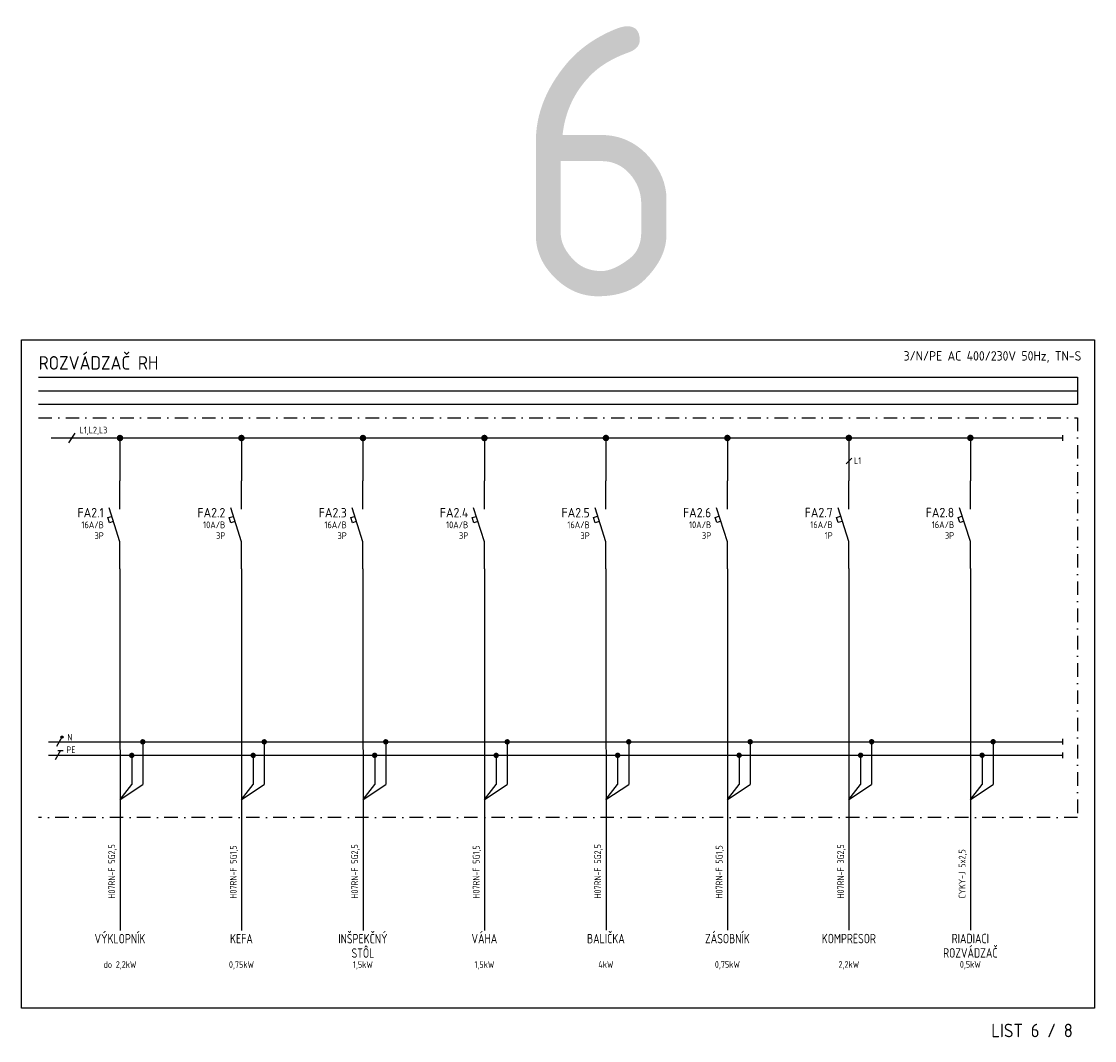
# Model space of a CAD drawing. Extents: x -1985 to 1512, y -2751 to -390.
# Tile 5 of 7: x 279 to 676, y -768 to -390. Entities that reach past the tile are written whole.
import ezdxf
from ezdxf.enums import TextEntityAlignment as Align

# ---------------------------------------------------------------- set-up
doc = ezdxf.new("R2010")
doc.units = 0
doc.header["$MEASUREMENT"] = 0
doc.linetypes.add('DASHDOT2', pattern=[0.5, 0.25, -0.125, 0, -0.125])
doc.layers.get('0').update_dxf_attribs({"linetype": 'CONTINUOUS'})
doc.layers.get('Defpoints').update_dxf_attribs({"linetype": 'CONTINUOUS'})
for name, color, linetype in [('02', 7, 'CONTINUOUS'), ('_EL', 7, 'CONTINUOUS'), ('_ELEKTRO', 7, 'CONTINUOUS')]:
    doc.layers.add(name, color=color, linetype=linetype)
doc.layers.add('view', color=1, linetype='CONTINUOUS', plot=False)
doc.styles.add('I0', font='isocp3.shx')
doc.styles.add('I085', font='isocp3.shx', dxfattribs={"width": 0.85})
doc.styles.add('I095', font='isocp3.shx', dxfattribs={"width": 0.95})
doc.styles.add('ISOCP3', font='isocp3.shx')

# ---------------------------------------------------------------- blocks, each defined once
blk = doc.blocks.new('SUSTAVA')
at = {"color": 4, "style": 'ISOCP3'}
for tag, p in [('1.SUSTAVA', (-2.39, -1.49)), ('2.SUSTAVA', (-2.39, -6.07)), ('3.SUSTAVA', (-2.39, -10.65))]:
    blk.add_attdef(tag, text='', height=3.5, dxfattribs=at).set_placement(p, align=Align.TOP_RIGHT)
blk = doc.blocks.new('N')
at = {"linetype": 'Continuous'}
blk.add_hatch(color=7, dxfattribs=at).paths.add_polyline_path([(0.61, 1.73, 1), (1.39, 1.73, 1)])
at = {"color": 7, "linetype": 'Continuous'}
blk.add_line((1, 1.73), (-1, -1.73), dxfattribs=at)
blk.add_circle((1, 1.73), 0.394, dxfattribs=at)
at = {"color": 7, "linetype": 'Continuous', "style": 'ISOCP3'}
blk.add_attdef('N', (2.75, 1.02), '', height=2.5, dxfattribs=at)
blk = doc.blocks.new('PE')
at = {"color": 7, "linetype": 'Continuous'}
for p, q in [((1, 1.73), (-1, -1.73)), ((0, 1.73), (2, 1.73))]:
    blk.add_line(p, q, dxfattribs=at)
at = {"color": 7, "linetype": 'Continuous', "style": 'ISOCP3'}
blk.add_attdef('PE', (2.75, 1.02), '', height=2.5, dxfattribs=at)
blk = doc.blocks.new('IS')
at = {"color": 3, "linetype": 'Continuous'}
for p, q in [((0, -10.5), (0, 0)), ((0, -22.5), (-4, -10)), ((0, -32.5), (0, -22.5))]:
    blk.add_line(p, q, dxfattribs=at)
at = {"color": 7, "linetype": 'Continuous'}
for p, q in [((-4.54, -13.56), (-3.12, -13.1)), ((-3.93, -15.46), (-4.54, -13.56)), ((-2.5, -15), (-3.93, -15.46))]:
    blk.add_line(p, q, dxfattribs=at)
at = {"color": 1, "linetype": 'Continuous', "style": 'ISOCP3', "width": 0.85, "flags": 4}
blk.add_attdef('P1', text='', height=3.5, dxfattribs=at).set_placement((-6, -13.5), align=Align.RIGHT)
at = {"linetype": 'Continuous', "style": 'ISOCP3', "width": 0.85, "flags": 4}
for tag, p in [('P2', (-6, -17.5)), ('P3', (-6, -21.5)), ('P4', (-6, -25.5)), ('P5', (-6, -29.5))]:
    blk.add_attdef(tag, text='', height=2.5, dxfattribs=at).set_placement(p, align=Align.RIGHT)
at = {"linetype": 'Continuous', "style": 'ISOCP3', "width": 0.85, "flags": 1}
blk.add_attdef('P6', (-9.5, -33.5), '', height=2.5, dxfattribs=at)

msp = doc.modelspace()

# ---------------------------------------------------------------- linework, layer by layer
at = {"layer": '02', "color": 7, "linetype": 'Continuous'}
msp.add_line((584.39, -554.27), (586.51, -552.14), dxfattribs=at)
at = {"layer": '_EL', "color": 2, "linetype": 'Continuous'}
for p, q in [((285.22, -522.16), (670.12, -522.16)), ((670.12, -522.16), (670.12, -532.16)), ((285.22, -527.16), (670.12, -527.16)), ((285.22, -532.16), (670.12, -532.16))]:
    msp.add_line(p, q, dxfattribs=at)
at = {"layer": '_EL', "color": 3, "linetype": 'DASHDOT2', "ltscale": 20}
for p, q in [((285.22, -537.16), (670.12, -537.16)), ((670.12, -537.16), (670.12, -685.29)), ((670.12, -685.26), (285.22, -685.26)), ((670.12, -685.26), (285.22, -685.26))]:
    msp.add_line(p, q, dxfattribs=at)
at = {"layer": '_EL', "color": 7, "linetype": 'Continuous'}
for p, q in [((296.51, -546.5), (298.85, -542.82)), ((664.61, -656.11), (664.61, -658.2)), ((664.61, -661.12), (664.61, -663.22)), ((315.46, -678.61), (319.78, -673.02)), ((315.46, -678.61), (323.87, -673.03)), ((360.46, -678.61), (364.78, -673.02)), ((360.46, -678.61), (368.87, -673.03)), ((405.46, -678.61), (409.78, -673.02)), ((405.46, -678.61), (413.87, -673.03)), ((450.46, -678.61), (454.78, -673.02)), ((450.46, -678.61), (458.87, -673.03)), ((495.46, -678.6), (499.78, -673.01)), ((495.46, -678.6), (503.87, -673.02)), ((540.46, -678.58), (544.78, -672.99)), ((540.46, -678.58), (548.87, -673)), ((585.46, -678.57), (589.78, -672.98)), ((585.46, -678.57), (593.87, -672.99)), ((630.46, -678.56), (634.78, -672.97)), ((630.46, -678.56), (638.87, -672.98))]:
    msp.add_line(p, q, dxfattribs=at)
at = {"layer": '_EL', "color": 6, "linetype": 'Continuous'}
for p, q in [((664.61, -543.6), (664.61, -545.7)), ((289.93, -544.66), (664.61, -544.66))]:
    msp.add_line(p, q, dxfattribs=at)
at = {"layer": '_EL', "color": 3, "linetype": 'Continuous'}
for p, q in [((315.43, -544.66), (315.43, -560.58)), ((360.43, -544.66), (360.43, -560.58)), ((405.43, -544.66), (405.43, -560.58)), ((450.43, -544.66), (450.43, -560.58)), ((495.43, -544.65), (495.43, -560.57)), ((540.43, -544.63), (540.43, -560.56)), ((585.43, -544.62), (585.43, -560.54)), ((630.43, -544.61), (630.43, -560.53)), ((315.43, -593.08), (315.47, -727.01)), ((360.43, -593.08), (360.47, -727.01)), ((405.43, -593.08), (405.47, -727.01)), ((450.43, -593.08), (450.47, -727.01)), ((495.43, -593.07), (495.47, -727)), ((540.43, -593.06), (540.47, -726.99)), ((585.43, -593.04), (585.47, -726.97)), ((630.43, -593.03), (630.47, -726.96))]:
    msp.add_line(p, q, dxfattribs=at)
at = {"layer": '_EL', "color": 7}
for p, q in [((288.97, -657.16), (664.61, -657.17)), ((288.97, -662.17), (664.61, -662.17))]:
    msp.add_line(p, q, dxfattribs=at)
at = {"layer": '_EL', "color": 7, "linetype": 'Continuous'}
for points, const_width in [([(314.83, -544.68, 1), (316.03, -544.68, 1)], 1.2), ([(359.83, -544.68, 1), (361.03, -544.68, 1)], 1.2), ([(404.83, -544.68, 1), (406.03, -544.68, 1)], 1.2), ([(449.83, -544.68, 1), (451.03, -544.68, 1)], 1.2), ([(494.83, -544.67, 1), (496.03, -544.67, 1)], 1.2), ([(539.83, -544.66, 1), (541.03, -544.66, 1)], 1.2), ([(584.83, -544.64, 1), (586.03, -544.64, 1)], 1.2), ([(629.83, -544.63, 1), (631.03, -544.63, 1)], 1.2), ([(323.37, -657.2, 1), (324.37, -657.2, 1)], 1), ([(368.37, -657.2, 1), (369.37, -657.2, 1)], 1), ([(413.37, -657.2, 1), (414.37, -657.2, 1)], 1), ([(458.37, -657.2, 1), (459.37, -657.2, 1)], 1), ([(503.37, -657.19, 1), (504.37, -657.19, 1)], 1), ([(548.37, -657.18, 1), (549.37, -657.18, 1)], 1), ([(593.37, -657.16, 1), (594.37, -657.16, 1)], 1), ([(638.37, -657.15, 1), (639.37, -657.15, 1)], 1), ([(319.28, -662.21, 1), (320.28, -662.21, 1)], 1), ([(364.28, -662.21, 1), (365.28, -662.21, 1)], 1), ([(409.28, -662.21, 1), (410.28, -662.21, 1)], 1), ([(454.28, -662.21, 1), (455.28, -662.21, 1)], 1), ([(499.28, -662.2, 1), (500.28, -662.2, 1)], 1), ([(544.28, -662.18, 1), (545.28, -662.18, 1)], 1), ([(589.28, -662.17, 1), (590.28, -662.17, 1)], 1), ([(634.28, -662.16, 1), (635.28, -662.16, 1)], 1)]:
    msp.add_lwpolyline(points, format="xyb", close=True, dxfattribs=dict(at, const_width=const_width))
at = {"layer": '_ELEKTRO'}
for p, q in [((323.87, -657.21), (323.87, -673.03)), ((368.87, -657.21), (368.87, -673.03)), ((413.87, -657.21), (413.87, -673.03)), ((458.87, -657.21), (458.87, -673.03)), ((503.87, -657.2), (503.87, -673.02)), ((548.87, -657.18), (548.87, -673)), ((593.87, -657.17), (593.87, -672.99)), ((638.87, -657.16), (638.87, -672.98)), ((319.78, -662.21), (319.78, -673.02)), ((364.78, -662.21), (364.78, -673.02)), ((409.78, -662.21), (409.78, -673.02)), ((454.78, -662.21), (454.78, -673.02)), ((499.78, -662.2), (499.78, -673.01)), ((544.78, -662.19), (544.78, -672.99)), ((589.78, -662.17), (589.78, -672.98)), ((634.78, -662.16), (634.78, -672.97))]:
    msp.add_line(p, q, dxfattribs=at)
at = {"layer": 'view', "color": 2}
for p, q in [((278.93, -508.34), (676.43, -508.34)), ((278.93, -755.84), (278.93, -508.34)), ((278.93, -508.34), (676.43, -508.34)), ((676.43, -508.34), (676.43, -755.84)), ((676.43, -755.84), (278.93, -755.84))]:
    msp.add_line(p, q, dxfattribs=at)

# ---------------------------------------------------------------- block references
at = {"layer": '_EL'}
ref = msp.add_blockref('SUSTAVA', (673.92, -509.66), dxfattribs=at)
ref.add_attrib('1.SUSTAVA', '3/N/PE AC 400/230V 50Hz, TN-S', dxfattribs={"layer": '0', "color": 4, "height": 3.5, "style": 'ISOCP3'}).set_placement((671.53, -512.5), align=Align.TOP_RIGHT)
at = {"layer": '_EL', "color": 7, "linetype": 'Continuous'}
ref = msp.add_blockref('IS', (315.43, -560.58), dxfattribs=at)
ref.add_attrib('P1', 'FA2.1', dxfattribs={"layer": '0', "color": 1, "linetype": 'Continuous', "height": 3.5, "style": 'I0', "flags": 4}).set_placement((309.43, -574.08), align=Align.RIGHT)
ref.add_attrib('P2', '16A/B', dxfattribs={"layer": '0', "linetype": 'Continuous', "height": 2.5, "style": 'I0', "flags": 4}).set_placement((309.43, -578.08), align=Align.RIGHT)
ref.add_attrib('P3', '3P', dxfattribs={"layer": '0', "linetype": 'Continuous', "height": 2.5, "style": 'I0', "flags": 4}).set_placement((309.43, -582.08), align=Align.RIGHT)
ref = msp.add_blockref('IS', (360.43, -560.58), dxfattribs=at)
ref.add_attrib('P1', 'FA2.2', dxfattribs={"layer": '0', "color": 1, "linetype": 'Continuous', "height": 3.5, "style": 'I0', "flags": 4}).set_placement((354.43, -574.08), align=Align.RIGHT)
ref.add_attrib('P2', '10A/B', dxfattribs={"layer": '0', "linetype": 'Continuous', "height": 2.5, "style": 'I0', "flags": 4}).set_placement((354.43, -578.08), align=Align.RIGHT)
ref.add_attrib('P3', '3P', dxfattribs={"layer": '0', "linetype": 'Continuous', "height": 2.5, "style": 'I0', "flags": 4}).set_placement((354.43, -582.08), align=Align.RIGHT)
ref = msp.add_blockref('IS', (405.43, -560.58), dxfattribs=at)
ref.add_attrib('P1', 'FA2.3', dxfattribs={"layer": '0', "color": 1, "linetype": 'Continuous', "height": 3.5, "style": 'I0', "flags": 4}).set_placement((399.43, -574.08), align=Align.RIGHT)
ref.add_attrib('P2', '16A/B', dxfattribs={"layer": '0', "linetype": 'Continuous', "height": 2.5, "style": 'I0', "flags": 4}).set_placement((399.43, -578.08), align=Align.RIGHT)
ref.add_attrib('P3', '3P', dxfattribs={"layer": '0', "linetype": 'Continuous', "height": 2.5, "style": 'I0', "flags": 4}).set_placement((399.43, -582.08), align=Align.RIGHT)
ref = msp.add_blockref('IS', (450.43, -560.58), dxfattribs=at)
ref.add_attrib('P1', 'FA2.4', dxfattribs={"layer": '0', "color": 1, "linetype": 'Continuous', "height": 3.5, "style": 'I0', "flags": 4}).set_placement((444.43, -574.08), align=Align.RIGHT)
ref.add_attrib('P2', '10A/B', dxfattribs={"layer": '0', "linetype": 'Continuous', "height": 2.5, "style": 'I0', "flags": 4}).set_placement((444.43, -578.08), align=Align.RIGHT)
ref.add_attrib('P3', '3P', dxfattribs={"layer": '0', "linetype": 'Continuous', "height": 2.5, "style": 'I0', "flags": 4}).set_placement((444.43, -582.08), align=Align.RIGHT)
ref = msp.add_blockref('IS', (495.43, -560.57), dxfattribs=at)
ref.add_attrib('P1', 'FA2.5', dxfattribs={"layer": '0', "color": 1, "linetype": 'Continuous', "height": 3.5, "style": 'I0', "flags": 4}).set_placement((489.43, -574.07), align=Align.RIGHT)
ref.add_attrib('P2', '16A/B', dxfattribs={"layer": '0', "linetype": 'Continuous', "height": 2.5, "style": 'I0', "flags": 4}).set_placement((489.43, -578.07), align=Align.RIGHT)
ref.add_attrib('P3', '3P', dxfattribs={"layer": '0', "linetype": 'Continuous', "height": 2.5, "style": 'I0', "flags": 4}).set_placement((489.43, -582.07), align=Align.RIGHT)
ref = msp.add_blockref('IS', (540.43, -560.56), dxfattribs=at)
ref.add_attrib('P1', 'FA2.6', dxfattribs={"layer": '0', "color": 1, "linetype": 'Continuous', "height": 3.5, "style": 'I0', "flags": 4}).set_placement((534.43, -574.06), align=Align.RIGHT)
ref.add_attrib('P2', '10A/B', dxfattribs={"layer": '0', "linetype": 'Continuous', "height": 2.5, "style": 'I0', "flags": 4}).set_placement((534.43, -578.06), align=Align.RIGHT)
ref.add_attrib('P3', '3P', dxfattribs={"layer": '0', "linetype": 'Continuous', "height": 2.5, "style": 'I0', "flags": 4}).set_placement((534.43, -582.06), align=Align.RIGHT)
ref = msp.add_blockref('IS', (585.43, -560.54), dxfattribs=at)
ref.add_attrib('P1', 'FA2.7', dxfattribs={"layer": '0', "color": 1, "linetype": 'Continuous', "height": 3.5, "style": 'I0', "flags": 4}).set_placement((579.43, -574.04), align=Align.RIGHT)
ref.add_attrib('P2', '16A/B', dxfattribs={"layer": '0', "linetype": 'Continuous', "height": 2.5, "style": 'I0', "flags": 4}).set_placement((579.43, -578.04), align=Align.RIGHT)
ref.add_attrib('P3', '1P', dxfattribs={"layer": '0', "linetype": 'Continuous', "height": 2.5, "style": 'I0', "flags": 4}).set_placement((579.43, -582.04), align=Align.RIGHT)
ref = msp.add_blockref('IS', (630.43, -560.53), dxfattribs=at)
ref.add_attrib('P1', 'FA2.8', dxfattribs={"layer": '0', "color": 1, "linetype": 'Continuous', "height": 3.5, "style": 'I0', "flags": 4}).set_placement((624.43, -574.03), align=Align.RIGHT)
ref.add_attrib('P2', '16A/B', dxfattribs={"layer": '0', "linetype": 'Continuous', "height": 2.5, "style": 'I0', "flags": 4}).set_placement((624.43, -578.03), align=Align.RIGHT)
ref.add_attrib('P3', '3P', dxfattribs={"layer": '0', "linetype": 'Continuous', "height": 2.5, "style": 'I0', "flags": 4}).set_placement((624.43, -582.03), align=Align.RIGHT)
for name, p in [('N', (292.93, -657.16)), ('N', (292.93, -657.16)), ('PE', (292.41, -662.16)), ('PE', (292.41, -662.16))]:
    msp.add_blockref(name, p, dxfattribs=at)

# ---------------------------------------------------------------- texts
at = {"layer": '02', "color": 7, "linetype": 'Continuous', "style": 'ISOCP3'}
msp.add_text('L1', height=2.5, dxfattribs=at).set_placement((588.67, -554.31), align=Align.CENTER)
at = {"layer": '_EL', "color": 7, "linetype": 'Continuous', "lineweight": 35, "style": 'I085'}
for s, p in [('ROZVÁDZAČ RH', (285.3, -519.34)), ('LIST 6 / 8', (638.17, -766.6))]:
    msp.add_text(s, height=5, dxfattribs=at).set_placement(p)
at = {"layer": '_EL', "color": 7, "linetype": 'Continuous', "width": 0.85}
for s, style, p in [('L1,L2,L3', 'I085', (300.48, -542.99)), ('L1,L2,L3', 'I085', (300.48, -542.99)), ('N', 'I095', (295.91, -656.74)), ('N', 'I095', (295.91, -656.74)), ('PE', 'I095', (295.6, -661.39)), ('PE', 'I095', (295.6, -661.39))]:
    msp.add_text(s, height=2.5, dxfattribs=dict(at, style=style)).set_placement(p)
at = {"layer": '_EL', "color": 7, "linetype": 'Continuous', "style": 'I095', "width": 0.85}
for s, p in [('H07RN-F 5G2,5', (313.63, -715.26)), ('H07RN-F 5G1,5', (358.63, -715.26)), ('H07RN-F 5G2,5', (403.63, -715.26)), ('H07RN-F 5G1,5', (448.63, -715.26)), ('H07RN-F 5G2,5', (493.63, -715.24)), ('H07RN-F 5G1,5', (538.63, -715.23)), ('H07RN-F 3G2,5', (583.63, -715.22)), ('CYKY-J 5x2,5', (628.63, -715.21))]:
    msp.add_text(s, height=2.5, rotation=90, dxfattribs=at).set_placement(p)
at = {"layer": '_EL', "color": 4, "style": 'I0', "width": 0.85}
for s, p in [('VÝKLOPNÍK', (315.42, -731.85)), ('INŠPEKČNÝ', (405.42, -731.85)), ('VÁHA', (450.42, -731.85)), ('ZÁSOBNÍK', (540.42, -731.82)), ('KEFA', (360.42, -731.85)), ('BALIČKA', (495.42, -731.84)), ('KOMPRESOR', (585.42, -731.81)), ('RIADIACI', (630.42, -731.8)), ('STÔL', (405.43, -737.17)), ('ROZVÁDZAČ', (630.43, -737.12))]:
    msp.add_text(s, height=3.5, dxfattribs=at).set_placement(p, align=Align.CENTER)
at = {"layer": '_EL', "color": 7, "style": 'I0', "width": 0.85}
for s, p in [('do 2,2kW', (315.43, -740.93)), ('0,75kW', (360.43, -740.93)), ('1,5kW', (405.43, -740.93)), ('1,5kW', (450.43, -740.93)), ('4kW', (495.43, -740.91)), ('0,75kW', (540.43, -740.9)), ('2,2kW', (585.43, -740.89)), ('0,5kW', (630.43, -740.87))]:
    msp.add_text(s, height=2.5, dxfattribs=at).set_placement(p, align=Align.CENTER)
at = {"layer": 'Defpoints', "color": 1, "linetype": 'Continuous', "style": 'ISOCP3'}
msp.add_text('6', height=100, dxfattribs=at).set_placement((493.66, -492.17), align=Align.CENTER)

doc.saveas('drawing.dxf')
